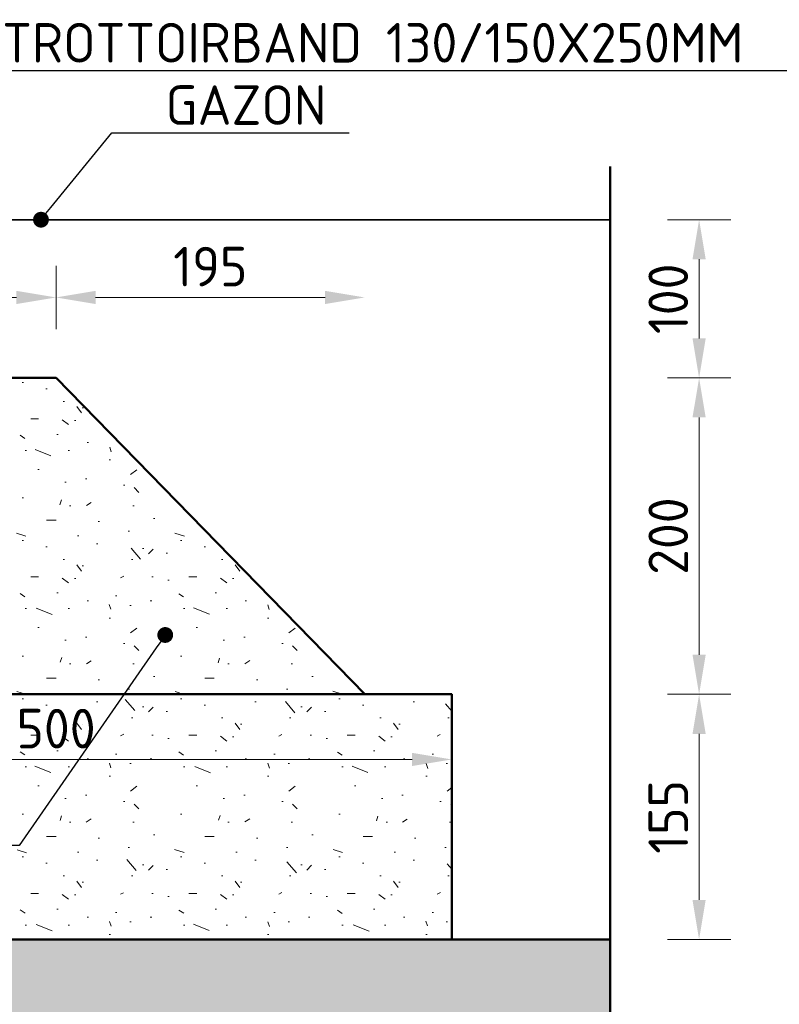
# Model space of a CAD drawing. Header units: metres. Extents: x 92403 to 95147, y 464428 to 465602.
# Tile 249 of 256: x 92607.052 to 92607.531, y 465103.503 to 465104.125. Entities that reach past the tile are written whole.
import ezdxf
from ezdxf import colors
from ezdxf.entities.mleader import LeaderData, LeaderLine
from ezdxf.math import Vec2, Vec3

# ---------------------------------------------------------------- set-up
doc = ezdxf.new("R2010")
doc.units = ezdxf.units.M
doc.linetypes.add('XX-PROJECTGRENS', pattern=[18, 12, -3, 0, -3])
doc.layers.get('0').update_dxf_attribs({"linetype": 'CONTINUOUS'})
doc.layers.get('Defpoints').update_dxf_attribs({"linetype": 'CONTINUOUS'})
for name, color, linetype, lineweight in [('N-WE-GW-GROND_ZAND_CUNETZAND-AD-10', 7, 'CONTINUOUS', 18), ('N-WE-KG-PROJECTGRENS-GD', 7, 'XX-PROJECTGRENS', 50), ('N-WE-VH-VERHARDING_ASFALT-T25', 7, 'CONTINUOUS', 25), ('N-WE-VH-VERHARDING_BETON-AD-10', 252, 'CONTINUOUS', 18), ('N-WE-VH-VERHARDING_BETON_SCHRAAL-GD', 252, 'CONTINUOUS', 50), ('N-WE-VH-VERHARDING_FUNDERING-AD-10', 252, 'CONTINUOUS', 18), ('N-XX-GR-GRAS_GAZON-G', 60, 'CONTINUOUS', 35), ('X-XX-AL-VERWIJZING_DETAIL-M', 7, 'CONTINUOUS', 18)]:
    doc.layers.add(name, color=color, linetype=linetype, lineweight=lineweight)
doc.styles.add('NLCS-ISO-M10-T25', font='NLCS-ISO.ttf', dxfattribs={"height": 0.025})
doc.dimstyles.new('NLCS-M10-T25-PIJL_L2_H1', dxfattribs={"dimscale": 0.01, "dimtxt": 2.5, "dimasz": 2.5, "dimexe": 2, "dimexo": 2, "dimgap": 0.7, "dimtad": 1, "dimzin": 0, "dimdsep": 46, "dimtxsty": 'NLCS-ISO-M10-T25', "dimcen": 2.5, "dimdle": 2, "dimclrd": 256, "dimclre": 256, "dimclrt": 7, "dimadec": 1, "dimazin": 0, "dimtfac": 1, "dimtdec": 3, "dimtofl": 0, "dimtmove": 1, "dimatfit": 0, "dimfxl": 2, "dimfxlon": 1, "dimtfillclr": 256, "dimtolj": 1, "dimtzin": 0, "dimlwd": -1, "dimlwe": -1, "dimarcsym": 0})
pattern_1 = [(0, (2985.182419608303, 6084.652650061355), (0, 0.1), [0, -0.1]), (0, (2985.183419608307, 6084.617650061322), (0, 0.1), [0, -0.1]), (0, (2985.186419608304, 6084.671650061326), (0, 0.1), [0, -0.1]), (338.1986, (2985.134419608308, 6084.640650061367), (0.3000000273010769, -0.099999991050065), [0.0107703, -0.5277461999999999]), (216.8699, (2985.144419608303, 6084.636650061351), (0.2999999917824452, 0.2000000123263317), [0.005, -0.495]), (130.6013, (2985.140419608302, 6084.633650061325), (0.5000000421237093, -0.5999999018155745), [0.0092195, -0.9127349]), (206.5651, (2985.107419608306, 6084.621650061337), (-0.09999991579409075, -0.1000001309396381), [0.0022361, -0.2213707]), (326.3099, (2985.105419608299, 6084.620650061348), (0.199999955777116, -0.1000001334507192), [0.0036056, -0.3569496]), (108.4349, (2985.108419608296, 6084.618650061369), (-0.09999984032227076, 0.2000000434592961), [0.003162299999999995, -0.3130654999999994]), (225, (2985.171419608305, 6084.611650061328), (-1.776356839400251e-17, -0.1000000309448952), [0.0042426, -0.1371787]), (0, (2985.168419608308, 6084.60865006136), (0.1, 0.1), [0.006, -0.094]), (135, (2985.174419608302, 6084.60865006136), (-0.1000000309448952, 8.881784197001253e-18), [0.0042426, -0.1371787]), (251.5651, (2985.159419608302, 6084.675650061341), (0.09999984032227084, 0.2000000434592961), [0.003162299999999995, -0.3130654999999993]), (0, (2985.158419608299, 6084.672650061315), (0.1, 0.1), [0.005, -0.095]), (143.1301, (2985.163419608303, 6084.672650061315), (-0.2999999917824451, 0.2000000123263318), [0.005, -0.495]), (213.6901, (2985.106419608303, 6084.67665006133), (0.199999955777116, 0.1000001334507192), [0.003605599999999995, -0.3569495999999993]), (341.5651, (2985.103419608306, 6084.674650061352), (-0.2000000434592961, 0.09999984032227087), [0.006324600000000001, -0.3099032]), (126.8699, (2985.1094196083, 6084.672650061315), (0.2000000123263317, -0.2999999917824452), [0.005, -0.495]), (0, (2985.135419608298, 6084.672650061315), (0, 0.1), [0, -0.1]), (0, (2985.108419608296, 6084.646650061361), (0, 0.1), [0, -0.1]), (0, (2985.136419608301, 6084.609650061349), (0, 0.1), [0, -0.1]), (0, (2985.163419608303, 6084.640650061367), (0, 0.1), [0, -0.1]), (0, (2985.134419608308, 6084.657650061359), (0, 0.1), [0, -0.1]), (0, (2985.112419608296, 6084.660650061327), (0, 0.1), [0, -0.1]), (0, (2985.121419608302, 6084.654650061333), (0, 0.1), [0, -0.1]), (0, (2985.117419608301, 6084.630650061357), (0, 0.1), [0, -0.1]), (0, (2985.093419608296, 6084.634650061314), (0, 0.1), [0, -0.1]), (0, (2985.0944196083, 6084.657650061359), (0, 0.1), [0, -0.1]), (0, (2985.091419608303, 6084.679650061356), (0, 0.1), [0, -0.1]), (0, (2985.122419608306, 6084.683650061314), (0, 0.1), [0, -0.1]), (0, (2985.144419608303, 6084.687650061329), (0, 0.1), [0, -0.1]), (0, (2985.179419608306, 6084.683650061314), (0, 0.1), [0, -0.1]), (0, (2985.155419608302, 6084.652650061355), (0, 0.1), [0, -0.1]), (0, (2985.145419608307, 6084.670650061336), (0, 0.1), [0, -0.1]), (0, (2985.153419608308, 6084.622650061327), (0, 0.1), [0, -0.1]), (0, (2985.123419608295, 6084.617650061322), (0, 0.1), [0, -0.1]), (0, (2985.153419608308, 6084.595650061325), (0, 0.1), [0, -0.1]), (0, (2985.120419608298, 6084.601650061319), (0, 0.1), [0, -0.1]), (0, (2985.088419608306, 6084.598650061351), (0, 0.1), [0, -0.1]), (0, (2985.100419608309, 6084.593650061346), (0, 0.1), [0, -0.1]), (0, (2985.101419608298, 6084.607650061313), (0, 0.1), [0, -0.1]), (0, (2985.168419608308, 6084.591650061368), (0, 0.1), [0, -0.1]), (0, (2985.180419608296, 6084.632650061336), (0, 0.1), [0, -0.1]), (0, (2985.175419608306, 6084.662650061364), (0, 0.1), [0, -0.1]), (0, (2985.129419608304, 6084.59065006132), (0, 0.1), [0, -0.1])]

# ---------------------------------------------------------------- blocks, each defined once
blk = doc.blocks.new('*D665')
at = {"layer": 'Defpoints', "color": 0, "transparency": 16777216}
for p in [(92607.22445482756, 465103.6985833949), (92607.48080446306, 465103.6985833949), (92607.32451481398, 465103.5435833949)]:
    blk.add_point(p, dxfattribs=at)
at = {"layer": 'X-XX-AL-VERWIJZING_DETAIL-M', "transparency": 16777216}
for p, q in [((92607.46080446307, 465103.6985833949), (92607.50080446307, 465103.6985833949)), ((92607.48080446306, 465103.5685833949), (92607.48080446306, 465103.6735833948)), ((92607.46080446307, 465103.5435833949), (92607.50080446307, 465103.5435833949))]:
    blk.add_line(p, q, dxfattribs=at)
for points in [[(92607.4766377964, 465103.6735833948), (92607.48497112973, 465103.6735833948), (92607.48080446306, 465103.6985833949)], [(92607.4766377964, 465103.5685833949), (92607.48497112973, 465103.5685833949), (92607.48080446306, 465103.5435833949)]]:
    blk.add_solid(points, dxfattribs=at)
at = {"layer": 'X-XX-AL-VERWIJZING_DETAIL-M', "color": 7, "transparency": 16777216, "insert": (92607.46130446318, 465103.6210833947), "char_height": 0.025, "attachment_point": 5, "rotation": 90, "style": 'NLCS-ISO-M10-T25'}
blk.add_mtext('\\A1;155', dxfattribs=at)
blk = doc.blocks.new('*D666')
at = {"layer": 'Defpoints', "color": 0, "transparency": 16777216}
for p in [(92607.07451481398, 465103.8985833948), (92607.48080446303, 465103.8985833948), (92607.22445482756, 465103.6985833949)]:
    blk.add_point(p, dxfattribs=at)
at = {"layer": 'X-XX-AL-VERWIJZING_DETAIL-M', "transparency": 16777216}
for p, q in [((92607.46080446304, 465103.8985833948), (92607.50080446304, 465103.8985833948)), ((92607.48080446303, 465103.7235833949), (92607.48080446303, 465103.8735833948)), ((92607.46080446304, 465103.6985833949), (92607.50080446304, 465103.6985833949))]:
    blk.add_line(p, q, dxfattribs=at)
for points in [[(92607.47663779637, 465103.8735833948), (92607.4849711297, 465103.8735833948), (92607.48080446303, 465103.8985833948)], [(92607.47663779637, 465103.7235833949), (92607.4849711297, 465103.7235833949), (92607.48080446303, 465103.6985833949)]]:
    blk.add_solid(points, dxfattribs=at)
at = {"layer": 'X-XX-AL-VERWIJZING_DETAIL-M', "color": 7, "transparency": 16777216, "insert": (92607.46130446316, 465103.7985833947), "char_height": 0.025, "attachment_point": 5, "rotation": 90, "style": 'NLCS-ISO-M10-T25'}
blk.add_mtext('\\A1;200', dxfattribs=at)
blk = doc.blocks.new('*D667')
at = {"layer": 'Defpoints', "color": 0, "transparency": 16777216}
for p in [(92607.12451481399, 465103.9985833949), (92607.48080446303, 465103.9985833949), (92607.07451481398, 465103.8985833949)]:
    blk.add_point(p, dxfattribs=at)
at = {"layer": 'X-XX-AL-VERWIJZING_DETAIL-M', "transparency": 16777216}
for p, q in [((92607.46080446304, 465103.9985833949), (92607.50080446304, 465103.9985833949)), ((92607.48080446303, 465103.9235833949), (92607.48080446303, 465103.9735833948)), ((92607.46080446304, 465103.8985833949), (92607.50080446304, 465103.8985833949))]:
    blk.add_line(p, q, dxfattribs=at)
for points in [[(92607.47663779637, 465103.9735833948), (92607.4849711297, 465103.9735833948), (92607.48080446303, 465103.9985833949)], [(92607.47663779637, 465103.9235833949), (92607.4849711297, 465103.9235833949), (92607.48080446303, 465103.8985833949)]]:
    blk.add_solid(points, dxfattribs=at)
at = {"layer": 'X-XX-AL-VERWIJZING_DETAIL-M', "color": 7, "transparency": 16777216, "insert": (92607.46130446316, 465103.9485833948), "char_height": 0.025, "attachment_point": 5, "rotation": 90, "style": 'NLCS-ISO-M10-T25'}
blk.add_mtext('\\A1;100', dxfattribs=at)
blk = doc.blocks.new('*D668')
at = {"layer": 'Defpoints', "color": 0, "transparency": 16777216}
for p in [(92607.26951481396, 465103.9494507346), (92607.07451481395, 465103.8985833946), (92607.26951481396, 465103.6985833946)]:
    blk.add_point(p, dxfattribs=at)
at = {"layer": 'X-XX-AL-VERWIJZING_DETAIL-M', "transparency": 16777216}
for p, q in [((92607.07451481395, 465103.9294507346), (92607.07451481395, 465103.9694507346)), ((92607.09951481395, 465103.9494507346), (92607.24451481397, 465103.9494507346))]:
    blk.add_line(p, q, dxfattribs=at)
for points in [[(92607.09951481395, 465103.9536174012), (92607.09951481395, 465103.9452840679), (92607.07451481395, 465103.9494507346)], [(92607.24451481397, 465103.9536174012), (92607.24451481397, 465103.9452840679), (92607.26951481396, 465103.9494507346)]]:
    blk.add_solid(points, dxfattribs=at)
at = {"layer": 'X-XX-AL-VERWIJZING_DETAIL-M', "color": 7, "transparency": 16777216, "insert": (92607.17201481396, 465103.9689507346), "char_height": 0.025, "attachment_point": 5, "style": 'NLCS-ISO-M10-T25'}
blk.add_mtext('\\A1;195', dxfattribs=at)
blk = doc.blocks.new('*D670')
at = {"layer": 'Defpoints', "color": 0, "transparency": 16777216}
for p in [(92607.07451481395, 465103.9494507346), (92606.97451481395, 465103.8985833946), (92607.07451481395, 465103.8985833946)]:
    blk.add_point(p, dxfattribs=at)
at = {"layer": 'X-XX-AL-VERWIJZING_DETAIL-M', "transparency": 16777216}
for p, q in [((92607.07451481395, 465103.9294507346), (92607.07451481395, 465103.9694507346)), ((92606.99951481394, 465103.9494507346), (92607.04951481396, 465103.9494507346))]:
    blk.add_line(p, q, dxfattribs=at)
for points in [[(92606.99951481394, 465103.9536174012), (92606.99951481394, 465103.9452840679), (92606.97451481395, 465103.9494507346)], [(92607.04951481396, 465103.9536174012), (92607.04951481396, 465103.9452840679), (92607.07451481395, 465103.9494507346)]]:
    blk.add_solid(points, dxfattribs=at)
at = {"layer": 'X-XX-AL-VERWIJZING_DETAIL-M', "color": 7, "transparency": 16777216, "insert": (92607.02451481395, 465103.9689507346), "char_height": 0.025, "attachment_point": 5, "style": 'NLCS-ISO-M10-T25'}
blk.add_mtext('\\A1;100', dxfattribs=at)
blk = doc.blocks.new('_Dot')
at = {"color": 0, "linetype": 'ByBlock', "lineweight": -2}
blk.add_line((-0.5, 0), (-1, 0), dxfattribs=at)
at = {"color": 0, "linetype": 'ByBlock', "const_width": 0.5}
blk.add_lwpolyline([(-0.25, 0, 1), (0.25, 0, 1)], format="xyb", close=True, dxfattribs=at)
blk = doc.blocks.new('*D672')
at = {"layer": 'Defpoints', "color": 0, "transparency": 16777216}
for p in [(92607.32451481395, 465103.6574045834), (92606.82451481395, 465103.6461549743), (92607.32451481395, 465103.6461549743)]:
    blk.add_point(p, dxfattribs=at)
at = {"layer": 'X-XX-AL-VERWIJZING_DETAIL-M', "transparency": 16777216}
for p, q in [((92606.82451481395, 465103.6574045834), (92606.82451481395, 465103.6774045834)), ((92607.32451481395, 465103.6574045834), (92607.32451481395, 465103.6774045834)), ((92606.84951481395, 465103.6574045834), (92607.29951481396, 465103.6574045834))]:
    blk.add_line(p, q, dxfattribs=at)
for points in [[(92606.84951481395, 465103.66157125), (92606.84951481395, 465103.6532379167), (92606.82451481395, 465103.6574045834)], [(92607.29951481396, 465103.66157125), (92607.29951481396, 465103.6532379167), (92607.32451481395, 465103.6574045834)]]:
    blk.add_solid(points, dxfattribs=at)
at = {"layer": 'X-XX-AL-VERWIJZING_DETAIL-M', "color": 7, "transparency": 16777216, "insert": (92607.07451481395, 465103.6769045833), "char_height": 0.025, "attachment_point": 5, "style": 'NLCS-ISO-M10-T25'}
blk.add_mtext('\\A1;500', dxfattribs=at)

msp = doc.modelspace()

# ---------------------------------------------------------------- hatches: boundary and pattern name
at = {"layer": 'N-WE-GW-GROND_ZAND_CUNETZAND-AD-10'}
h = msp.add_hatch(dxfattribs=at)
h.set_pattern_fill('AGW-GROND_ZAND_CUNETZAND', color=256, scale=0.01, pattern_type=2)
h.set_pattern_definition([(0, (2985.087419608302, 6084.538650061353), (0.00625, 0.00625), [0, -0.0125])])
h.paths.add_polyline_path([(92607.42451486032, 465103.1435833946), (92607.42451481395, 465103.5435833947), (92606.3395800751, 465103.5435833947), (92606.12695777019, 465103.5435833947), (92606.12695777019, 465103.1435833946)])
at = {"layer": 'N-WE-VH-VERHARDING_BETON-AD-10'}
h = msp.add_hatch(dxfattribs=at)
h.set_pattern_fill('AVH-BETON_SCHRAAL', color=256, scale=0.01, pattern_type=2)
h.set_pattern_definition(pattern_1)
h.paths.add_polyline_path([(92606.97451481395, 465103.7485833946), (92607.02451481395, 465103.6985833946), (92607.26951481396, 465103.6985833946), (92607.07451481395, 465103.8985833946), (92606.97451481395, 465103.8985833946)])
at = {"layer": 'N-WE-VH-VERHARDING_FUNDERING-AD-10'}
h = msp.add_hatch(dxfattribs=at)
h.set_pattern_fill('AVH-FUNDERING_GRANULAAT', color=256, scale=0.01, pattern_type=2)
h.set_pattern_definition(pattern_1)
h.paths.add_polyline_path([(92607.32451481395, 465103.5435833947), (92607.32451481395, 465103.6985833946), (92606.68969694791, 465103.6985833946), (92606.68969694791, 465103.7935833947), (92606.5830377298, 465103.7935833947), (92606.12696174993, 465103.7935833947), (92606.12695777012, 465103.5435833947)])

# ---------------------------------------------------------------- linework, layer by layer
at = {"layer": 'N-WE-KG-PROJECTGRENS-GD'}
msp.add_line((92607.42451481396, 465103.1235833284), (92607.42451481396, 465104.0321998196), dxfattribs=at)
at = {"layer": 'N-WE-VH-VERHARDING_BETON_SCHRAAL-GD'}
for points in [[(92606.68969694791, 465103.7285702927), (92606.68969694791, 465103.6985833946), (92607.26951481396, 465103.6985833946), (92607.07451481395, 465103.8985833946), (92606.97451481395, 465103.8985833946)], [(92606.68969694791, 465103.6985833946), (92607.32451481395, 465103.6985833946), (92607.32451481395, 465103.5435833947)], [(92607.42451481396, 465103.5435833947), (92606.3395800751, 465103.5435833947), (92606.3395800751, 465103.5435833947), (92606.12695777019, 465103.5435833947)]]:
    msp.add_lwpolyline(points, dxfattribs=at)
at = {"layer": 'N-XX-GR-GRAS_GAZON-G', "flags": 128}
msp.add_lwpolyline([(92606.97451481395, 465103.9985833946), (92607.42451481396, 465103.9985833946)], dxfattribs=at)

# ---------------------------------------------------------------- dimensions: what is measured, and where the dimension line sits
at = {"layer": 'X-XX-AL-VERWIJZING_DETAIL-M'}
for base, p1, p2, picture, middle in [((92607.48080446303, 465103.9985833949), (92607.07451481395, 465103.8985833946), (92607.12451481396, 465103.9985833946), '*D667', (92607.46130446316, 465103.9485833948)), ((92607.48080446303, 465103.8985833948), (92607.22445482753, 465103.6985833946), (92607.07451481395, 465103.8985833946), '*D666', (92607.46130446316, 465103.7985833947)), ((92607.48080446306, 465103.6985833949), (92607.32451481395, 465103.5435833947), (92607.22445482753, 465103.6985833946), '*D665', (92607.46130446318, 465103.6210833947))]:
    dim = msp.add_linear_dim(base=base, p1=p1, p2=p2, angle=90, dimstyle='NLCS-M10-T25-PIJL_L2_H1', override={"dimdec": 0, "dimlfac": 1000}, dxfattribs=at)
    dim.commit()
    dim.dimension.update_dxf_attribs({"geometry": picture, "text_midpoint": middle})
for base, p1, p2, override, picture, middle in [((92607.07451481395, 465103.9494507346), (92606.97451481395, 465103.8985833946), (92607.07451481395, 465103.8985833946), {"dimdec": 0, "dimlfac": 1000, "dimse1": 1}, '*D670', (92607.02451481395, 465103.9689507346)), ((92607.26951481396, 465103.9494507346), (92607.07451481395, 465103.8985833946), (92607.26951481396, 465103.6985833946), {"dimdec": 0, "dimlfac": 1000, "dimse2": 1}, '*D668', (92607.17201481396, 465103.9689507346)), ((92607.32451481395, 465103.6574045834), (92606.82451481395, 465103.6461549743), (92607.32451481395, 465103.6461549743), {"dimdec": 0, "dimlfac": 1000}, '*D672', (92607.07451481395, 465103.6769045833))]:
    dim = msp.add_linear_dim(base=base, p1=p1, p2=p2, dimstyle='NLCS-M10-T25-PIJL_L2_H1', override=override, dxfattribs=at)
    dim.commit()
    dim.dimension.update_dxf_attribs({"geometry": picture, "text_midpoint": middle})

# ---------------------------------------------------------------- leaders
at = {"layer": 'N-WE-VH-VERHARDING_ASFALT-T25', "linetype": 'ByBlock'}
ml = msp.add_multileader_mtext('Standard', dxfattribs=at)
ml.set_content('TROTTOIRBAND 130/150X250MM', color=7, style='NLCS-ISO-M10-T25')
ml.set_leader_properties(color=256, lineweight=-1)
ml.set_arrow_properties(name='DOT')
ml.build(insert=Vec2(0, 0))
ml.multileader.update_dxf_attribs({"text_left_attachment_type": 5, "text_right_attachment_type": 5, "dogleg_length": 2.5, "arrow_head_size": 0.01, "scale": 0.01})
ctx = ml.context
ctx.base_point, ctx.scale, ctx.char_height, ctx.arrow_head_size, ctx.landing_gap_size, ctx.plane_origin = Vec3(92607.03152426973, 465104.0929425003), 0.01, 0.025, 0.01, 0.009000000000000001, Vec3(92606.93451481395, 465103.9985833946)
ctx.left_attachment, ctx.right_attachment = 5, 5
notes = []
notes.append((ctx, [(0, (1, 1, 0), (92607.00652426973, 465104.0929425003), (1, 0), 0.025, [(0, [(92606.93451481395, 465103.9985833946)], 0, [])])]))
ctx.mtext.insert, ctx.mtext.flow_direction = Vec3(92607.04052426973, 465104.1229425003), 5
ml = msp.add_multileader_mtext('Standard', dxfattribs=at)
ml.set_content('GAZON', color=7, style='NLCS-ISO-M10-T25')
ml.set_leader_properties(color=256, lineweight=-1)
ml.set_arrow_properties(name='DOT')
ml.build(insert=Vec2(0, 0))
ml.multileader.update_dxf_attribs({"text_left_attachment_type": 5, "text_right_attachment_type": 5, "dogleg_length": 2.5, "arrow_head_size": 0.01, "scale": 0.01})
ctx = ml.context
ctx.base_point, ctx.scale, ctx.char_height, ctx.arrow_head_size, ctx.landing_gap_size, ctx.plane_origin = Vec3(92607.13472285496, 465104.0535527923), 0.01, 0.025, 0.01, 0.009000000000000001, Vec3(92607.06501079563, 465103.9985833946)
ctx.left_attachment, ctx.right_attachment = 5, 5
notes.append((ctx, [(0, (1, 1, 0), (92607.10972285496, 465104.0535527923), (1, 0), 0.025, [(0, [(92607.06501079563, 465103.9985833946)], 0, [])])]))
ctx.mtext.insert, ctx.mtext.flow_direction = Vec3(92607.14372285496, 465104.0835527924), 5
ml = msp.add_multileader_mtext('Standard', dxfattribs=at)
ml.set_content('\\A1;SCHRAAL BETON 0,037M³/M', color=7, style='NLCS-ISO-M10-T25')
ml.set_leader_properties(color=256, lineweight=-1)
ml.set_arrow_properties(name='DOT')
ml.build(insert=Vec2(0, 0))
ml.multileader.update_dxf_attribs({"text_left_attachment_type": 5, "text_right_attachment_type": 5, "dogleg_length": 2.5, "arrow_head_size": 0.01, "scale": 0.01})
ctx = ml.context
ctx.base_point, ctx.scale, ctx.char_height, ctx.arrow_head_size, ctx.landing_gap_size, ctx.plane_origin = Vec3(92606.5907271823, 465103.6030428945), 0.01, 0.025, 0.01, 0.009000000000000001, Vec3(92607.00608719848, 465103.6762068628)
ctx.left_attachment, ctx.right_attachment = 5, 5
notes.append((ctx, [(1, (1, 1, 0), (92607.0512271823, 465103.6030428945), (-1, 0), 0.025, [(0, [(92607.14351415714, 465103.7360877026)], 0, [])])]))
ctx.mtext.insert, ctx.mtext.flow_direction = Vec3(92606.5997271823, 465103.6330428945), 5
for ctx, leaders in notes:
    for number, flags, end, landing, length, lines in leaders:
        leader = LeaderData()
        leader.index, (leader.has_last_leader_line, leader.has_dogleg_vector, leader.attachment_direction) = number, flags
        leader.last_leader_point, leader.dogleg_vector, leader.dogleg_length = Vec3(end), Vec3(landing), length
        for number, points, colour, breaks in lines:
            line = LeaderLine()
            line.index, line.vertices, line.color, line.breaks = number, Vec3.list(points), colors.encode_raw_color(colour), breaks
            leader.lines.append(line)
        ctx.leaders.append(leader)

doc.saveas('drawing.dxf')
